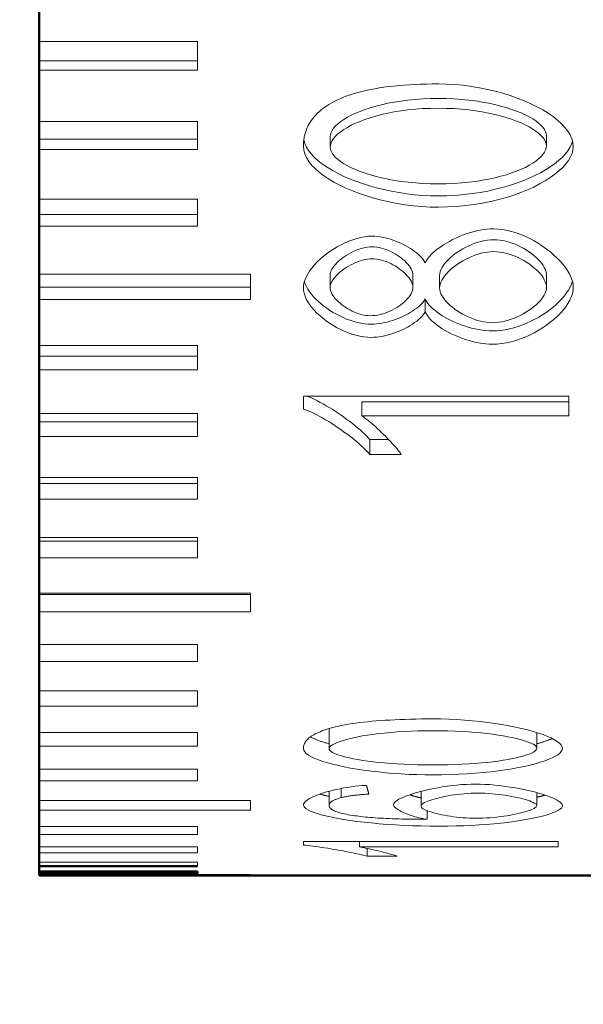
# Model space of a CAD drawing. Extents: x 2684 to 3039, y 582 to 1051.
# Tile 4 of 37: x 3000 to 3010, y 600 to 619. Entities that reach past the tile are written whole.
import ezdxf

# ---------------------------------------------------------------- set-up
doc = ezdxf.new("R2010")
doc.units = 0
doc.header["$LTSCALE"] = 2.5
doc.layers.add('Sketch Geometry(ISO)', color=7, linetype='Continuous', lineweight=50)
doc.layers.add('Visible Edges(ISO)', color=2, linetype='Continuous', lineweight=50)

msp = doc.modelspace()

# ---------------------------------------------------------------- linework, layer by layer
at = {"layer": 'Sketch Geometry(ISO)'}
msp.add_circle((2982.233, 639.023), 57.238, dxfattribs=at)
at = {"layer": 'Visible Edges(ISO)'}
for p, q in [((3000.157, 619.633), (3000.157, 618.628)), ((3000.157, 618.628), (3000.157, 618.259)), ((3000.157, 618.085), (3000.157, 618.259)), ((3000.157, 618.085), (3000.157, 617.109)), ((3000.157, 617.109), (3000.157, 616.779)), ((3000.157, 616.583), (3000.157, 616.779)), ((3000.157, 616.583), (3000.157, 615.64)), ((3000.157, 615.64), (3000.157, 615.351)), ((3000.157, 615.133), (3000.157, 615.351)), ((3000.157, 615.133), (3000.157, 614.227)), ((3000.157, 614.227), (3000.157, 613.98)), ((3000.157, 613.742), (3000.157, 613.98)), ((3000.157, 613.742), (3000.157, 612.874)), ((3000.157, 612.874), (3000.157, 612.67)), ((3000.157, 612.412), (3000.157, 612.67)), ((3000.157, 612.412), (3000.157, 611.59)), ((3000.157, 611.59), (3000.157, 611.43)), ((3000.157, 611.153), (3000.157, 611.43)), ((3000.157, 611.153), (3000.157, 610.378)), ((3000.157, 610.378), (3000.157, 610.262)), ((3000.157, 609.967), (3000.157, 610.262)), ((3000.157, 609.967), (3000.157, 609.242)), ((3000.157, 609.242), (3000.157, 609.171)), ((3000.157, 608.86), (3000.157, 609.171)), ((3000.157, 608.86), (3000.157, 608.188)), ((3000.157, 608.188), (3000.157, 608.162)), ((3000.157, 607.835), (3000.157, 608.162)), ((3000.157, 607.835), (3000.157, 607.218)), ((3000.157, 606.897), (3000.157, 607.218)), ((3000.157, 606.897), (3000.157, 606.339)), ((3000.157, 606.05), (3000.157, 606.339)), ((3000.157, 606.05), (3000.157, 605.552)), ((3000.157, 605.296), (3000.157, 605.552)), ((3000.157, 605.296), (3000.157, 604.861)), ((3000.157, 604.64), (3000.157, 604.861)), ((3000.157, 604.64), (3000.157, 604.269)), ((3000.157, 604.083), (3000.157, 604.269)), ((3000.157, 604.083), (3000.157, 603.776)), ((3000.157, 603.627), (3000.157, 603.776)), ((3000.157, 603.627), (3000.157, 603.388)), ((3000.157, 603.275), (3000.157, 603.388)), ((3000.157, 603.275), (3000.157, 603.103)), ((3000.157, 603.028), (3000.157, 603.103)), ((3003.157, 603.028), (3000.157, 603.028)), ((3000.157, 603.028), (3000.157, 602.924)), ((3000.157, 602.924), (3003.157, 602.924)), ((3000.157, 602.887), (3000.157, 602.924)), ((3003.157, 602.887), (3000.157, 602.887)), ((3000.157, 602.887), (3000.157, 602.852)), ((3000.157, 602.852), (3004.157, 602.852)), ((3000.157, 602.851), (3000.157, 602.852)), ((3004.157, 602.851), (3000.157, 602.851)), ((3003.157, 602.887), (3003.157, 602.924)), ((3004.157, 602.85), (3004.157, 602.852)), ((3004.157, 602.85), (3011.557, 602.85))]:
    msp.add_line(p, q, dxfattribs=at)
at = {"layer": 'Visible Edges(ISO)', "lineweight": 18}
for p, q in [((3000.157, 618.628), (3003.157, 618.628)), ((3003.157, 618.085), (3003.157, 618.628)), ((3000.157, 618.259), (3003.157, 618.259)), ((3003.157, 618.085), (3000.157, 618.085)), ((3000.157, 617.109), (3003.157, 617.109)), ((3003.157, 616.583), (3003.157, 617.109)), ((3000.157, 616.779), (3003.157, 616.779)), ((3005.662, 616.822), (3005.662, 616.626)), ((3009.755, 616.849), (3009.755, 616.653)), ((3003.157, 616.583), (3000.157, 616.583)), ((3000.157, 615.64), (3003.157, 615.64)), ((3003.157, 615.133), (3003.157, 615.64)), ((3000.157, 615.351), (3003.157, 615.351)), ((3003.157, 615.133), (3000.157, 615.133)), ((3000.157, 614.227), (3004.157, 614.227)), ((3004.157, 613.742), (3004.157, 614.227)), ((3005.662, 614.205), (3005.662, 613.969)), ((3007.226, 614.208), (3007.226, 613.972)), ((3007.732, 614.198), (3007.732, 613.963)), ((3009.755, 614.208), (3009.755, 613.972)), ((3000.157, 613.98), (3004.157, 613.98)), ((3004.157, 613.742), (3000.157, 613.742)), ((3007.462, 613.756), (3007.462, 613.514)), ((3000.157, 612.874), (3003.157, 612.874)), ((3003.157, 612.412), (3003.157, 612.874)), ((3000.157, 612.67), (3003.157, 612.67)), ((3003.157, 612.412), (3000.157, 612.412)), ((3005.157, 611.916), (3010.176, 611.916)), ((3005.157, 611.916), (3005.157, 611.672)), ((3010.176, 611.541), (3010.176, 611.916)), ((3010.176, 611.812), (3006.265, 611.812)), ((3006.265, 611.812), (3006.265, 611.541)), ((3000.157, 611.59), (3003.157, 611.59)), ((3003.157, 611.153), (3003.157, 611.59)), ((3010.176, 611.541), (3006.265, 611.541)), ((3000.157, 611.43), (3003.157, 611.43)), ((3003.157, 611.153), (3000.157, 611.153)), ((3006.769, 611.095), (3006.411, 611.095)), ((3006.411, 611.095), (3006.411, 610.813)), ((3007.006, 610.813), (3006.411, 610.813)), ((3000.157, 610.378), (3003.157, 610.378)), ((3000.157, 610.262), (3003.157, 610.262)), ((3003.157, 609.967), (3003.157, 610.378)), ((3003.157, 609.967), (3000.157, 609.967)), ((3000.157, 609.242), (3003.157, 609.242)), ((3000.157, 609.171), (3003.157, 609.171)), ((3003.157, 608.86), (3003.157, 609.242)), ((3003.157, 608.86), (3000.157, 608.86)), ((3000.157, 608.188), (3004.157, 608.188)), ((3000.157, 608.162), (3004.157, 608.162)), ((3004.157, 607.835), (3004.157, 608.188)), ((3004.157, 607.835), (3000.157, 607.835)), ((3000.157, 607.218), (3003.157, 607.218)), ((3003.157, 606.897), (3003.157, 607.218)), ((3003.157, 606.897), (3000.157, 606.897)), ((3000.157, 606.339), (3003.157, 606.339)), ((3003.157, 606.05), (3003.157, 606.339)), ((3003.157, 606.05), (3000.157, 606.05)), ((3000.157, 605.552), (3003.157, 605.552)), ((3003.157, 605.296), (3003.157, 605.552)), ((3005.642, 605.61), (3005.642, 605.246)), ((3009.571, 605.552), (3009.571, 605.258)), ((3003.157, 605.296), (3000.157, 605.296)), ((3000.157, 604.861), (3003.157, 604.861)), ((3003.157, 604.64), (3003.157, 604.861)), ((3003.157, 604.64), (3000.157, 604.64)), ((3005.642, 604.442), (3005.642, 604.174)), ((3005.872, 604.496), (3005.872, 604.321)), ((3007.381, 604.439), (3007.381, 604.162)), ((3000.157, 604.269), (3004.157, 604.269)), ((3004.157, 604.083), (3004.157, 604.269)), ((3009.571, 604.416), (3009.571, 604.172)), ((3004.157, 604.083), (3000.157, 604.083)), ((3007.499, 604.074), (3007.499, 603.911)), ((3000.157, 603.776), (3003.157, 603.776)), ((3003.157, 603.627), (3003.157, 603.776)), ((3003.157, 603.627), (3000.157, 603.627)), ((3000.157, 603.388), (3003.157, 603.388)), ((3003.157, 603.275), (3003.157, 603.388)), ((3005.157, 603.491), (3009.975, 603.491)), ((3005.157, 603.491), (3005.157, 603.425)), ((3006.22, 603.491), (3006.22, 603.39)), ((3009.975, 603.39), (3006.22, 603.39)), ((3006.361, 603.362), (3006.361, 603.215)), ((3009.975, 603.39), (3009.975, 603.491)), ((3003.157, 603.275), (3000.157, 603.275)), ((3006.932, 603.215), (3006.361, 603.215)), ((3000.157, 603.103), (3003.157, 603.103)), ((3003.157, 603.028), (3003.157, 603.103))]:
    msp.add_line(p, q, dxfattribs=at)
at = {"layer": 'Visible Edges(ISO)', "lineweight": 18, "flags": 128}
for points in [[(3005.682, 617.459), (3005.736, 617.489), (3005.792, 617.517), (3005.852, 617.544), (3005.914, 617.57), (3005.979, 617.595), (3006.046, 617.618), (3006.116, 617.64), (3006.188, 617.661), (3006.264, 617.681), (3006.341, 617.699), (3006.422, 617.717), (3006.505, 617.732), (3006.591, 617.747), (3006.679, 617.76), (3006.77, 617.772), (3006.864, 617.783), (3006.96, 617.793), (3007.059, 617.801), (3007.161, 617.808), (3007.265, 617.814), (3007.372, 617.818), (3007.482, 617.821), (3007.594, 617.823), (3007.709, 617.824)], [(3007.709, 617.824), (3007.866, 617.821), (3008.023, 617.812), (3008.179, 617.797), (3008.333, 617.776), (3008.486, 617.751), (3008.637, 617.72), (3008.784, 617.685), (3008.928, 617.645), (3009.068, 617.602), (3009.202, 617.554), (3009.332, 617.503), (3009.455, 617.449), (3009.572, 617.391), (3009.682, 617.331), (3009.784, 617.269), (3009.878, 617.204), (3009.963, 617.137), (3010.039, 617.069), (3010.104, 616.999), (3010.159, 616.928), (3010.203, 616.857), (3010.235, 616.785), (3010.254, 616.712), (3010.261, 616.64)], [(3007.709, 617.548), (3007.558, 617.546), (3007.412, 617.54), (3007.27, 617.53), (3007.133, 617.516), (3007.001, 617.499), (3006.874, 617.479), (3006.752, 617.456), (3006.636, 617.43), (3006.525, 617.402), (3006.42, 617.371), (3006.321, 617.339), (3006.228, 617.304), (3006.141, 617.268), (3006.061, 617.23), (3005.988, 617.191), (3005.922, 617.152), (3005.862, 617.111), (3005.811, 617.07), (3005.766, 617.028), (3005.729, 616.986), (3005.7, 616.945), (3005.679, 616.903), (3005.667, 616.862), (3005.662, 616.822)], [(3009.755, 616.849), (3009.751, 616.886), (3009.738, 616.924), (3009.717, 616.963), (3009.687, 617.003), (3009.65, 617.043), (3009.605, 617.082), (3009.553, 617.122), (3009.493, 617.161), (3009.426, 617.199), (3009.352, 617.237), (3009.272, 617.274), (3009.185, 617.309), (3009.092, 617.342), (3008.992, 617.374), (3008.887, 617.404), (3008.776, 617.432), (3008.66, 617.457), (3008.538, 617.48), (3008.412, 617.5), (3008.28, 617.517), (3008.144, 617.53), (3008.003, 617.54), (3007.858, 617.546), (3007.709, 617.548)], [(3005.157, 616.643), (3005.157, 616.685), (3005.16, 616.727), (3005.165, 616.768), (3005.171, 616.808), (3005.179, 616.848), (3005.189, 616.886), (3005.201, 616.924), (3005.215, 616.962), (3005.23, 616.998), (3005.248, 617.034), (3005.267, 617.069), (3005.288, 617.104), (3005.311, 617.137), (3005.335, 617.17), (3005.362, 617.202), (3005.39, 617.234), (3005.42, 617.265), (3005.452, 617.295), (3005.486, 617.324), (3005.521, 617.352), (3005.559, 617.38), (3005.598, 617.407), (3005.639, 617.433), (3005.682, 617.459)], [(3007.709, 617.363), (3007.558, 617.361), (3007.412, 617.355), (3007.27, 617.345), (3007.133, 617.331), (3007.001, 617.314), (3006.874, 617.293), (3006.752, 617.27), (3006.636, 617.244), (3006.525, 617.215), (3006.42, 617.184), (3006.321, 617.151), (3006.228, 617.115), (3006.141, 617.079), (3006.061, 617.04), (3005.988, 617.001), (3005.922, 616.961), (3005.862, 616.919), (3005.811, 616.877), (3005.766, 616.835), (3005.729, 616.793), (3005.7, 616.751), (3005.679, 616.709), (3005.667, 616.667), (3005.662, 616.626)], [(3009.755, 616.653), (3009.751, 616.691), (3009.738, 616.73), (3009.717, 616.77), (3009.687, 616.81), (3009.65, 616.85), (3009.605, 616.89), (3009.553, 616.93), (3009.493, 616.97), (3009.426, 617.009), (3009.352, 617.047), (3009.272, 617.084), (3009.185, 617.12), (3009.092, 617.154), (3008.992, 617.187), (3008.887, 617.217), (3008.776, 617.245), (3008.66, 617.271), (3008.538, 617.294), (3008.412, 617.314), (3008.28, 617.331), (3008.144, 617.345), (3008.003, 617.355), (3007.858, 617.361), (3007.709, 617.363)], [(3007.709, 615.704), (3007.559, 615.707), (3007.409, 615.714), (3007.26, 615.727), (3007.111, 615.745), (3006.965, 615.767), (3006.82, 615.793), (3006.679, 615.824), (3006.54, 615.858), (3006.405, 615.896), (3006.274, 615.938), (3006.148, 615.982), (3006.027, 616.03), (3005.912, 616.081), (3005.803, 616.134), (3005.7, 616.19), (3005.605, 616.247), (3005.518, 616.307), (3005.439, 616.369), (3005.368, 616.432), (3005.307, 616.496), (3005.255, 616.562), (3005.214, 616.628), (3005.183, 616.696), (3005.164, 616.763)], [(3010.248, 616.741), (3010.227, 616.68), (3010.196, 616.618), (3010.156, 616.557), (3010.106, 616.495), (3010.048, 616.434), (3009.982, 616.374), (3009.907, 616.314), (3009.825, 616.256), (3009.735, 616.199), (3009.638, 616.144), (3009.535, 616.091), (3009.424, 616.04), (3009.308, 615.991), (3009.185, 615.946), (3009.057, 615.904), (3008.924, 615.864), (3008.786, 615.829), (3008.644, 615.797), (3008.497, 615.77), (3008.346, 615.747), (3008.191, 615.729), (3008.033, 615.715), (3007.872, 615.707), (3007.709, 615.704)], [(3007.709, 615.491), (3007.552, 615.494), (3007.395, 615.503), (3007.239, 615.517), (3007.084, 615.537), (3006.931, 615.561), (3006.781, 615.59), (3006.633, 615.624), (3006.489, 615.662), (3006.35, 615.703), (3006.215, 615.749), (3006.086, 615.798), (3005.962, 615.851), (3005.845, 615.906), (3005.735, 615.964), (3005.633, 616.025), (3005.539, 616.088), (3005.454, 616.153), (3005.379, 616.22), (3005.313, 616.288), (3005.258, 616.358), (3005.215, 616.428), (3005.183, 616.499), (3005.163, 616.571), (3005.157, 616.643)], [(3005.662, 616.626), (3005.667, 616.588), (3005.68, 616.55), (3005.701, 616.51), (3005.73, 616.471), (3005.767, 616.431), (3005.812, 616.391), (3005.865, 616.352), (3005.924, 616.313), (3005.991, 616.275), (3006.065, 616.237), (3006.145, 616.201), (3006.232, 616.166), (3006.326, 616.133), (3006.425, 616.102), (3006.53, 616.072), (3006.641, 616.045), (3006.757, 616.02), (3006.879, 615.998), (3007.006, 615.979), (3007.137, 615.963), (3007.274, 615.95), (3007.415, 615.94), (3007.56, 615.934), (3007.709, 615.932)], [(3007.709, 615.932), (3007.859, 615.934), (3008.004, 615.94), (3008.146, 615.95), (3008.283, 615.963), (3008.415, 615.98), (3008.542, 616), (3008.663, 616.022), (3008.78, 616.048), (3008.891, 616.076), (3008.996, 616.106), (3009.095, 616.138), (3009.188, 616.172), (3009.275, 616.208), (3009.355, 616.245), (3009.428, 616.284), (3009.495, 616.324), (3009.554, 616.364), (3009.606, 616.405), (3009.651, 616.447), (3009.688, 616.489), (3009.717, 616.53), (3009.738, 616.572), (3009.751, 616.613), (3009.755, 616.653)], [(3010.261, 616.64), (3010.255, 616.575), (3010.237, 616.509), (3010.209, 616.443), (3010.169, 616.377), (3010.12, 616.31), (3010.06, 616.244), (3009.99, 616.178), (3009.911, 616.114), (3009.824, 616.05), (3009.728, 615.989), (3009.624, 615.93), (3009.512, 615.873), (3009.393, 615.818), (3009.266, 615.767), (3009.134, 615.719), (3008.995, 615.675), (3008.85, 615.634), (3008.7, 615.598), (3008.545, 615.567), (3008.386, 615.541), (3008.222, 615.52), (3008.054, 615.504), (3007.883, 615.495), (3007.709, 615.491)], [(3007.462, 614.441), (3007.483, 614.48), (3007.508, 614.518), (3007.539, 614.557), (3007.574, 614.595), (3007.614, 614.633), (3007.657, 614.671), (3007.703, 614.708), (3007.753, 614.744), (3007.806, 614.779), (3007.861, 614.813), (3007.919, 614.845), (3007.979, 614.877), (3008.041, 614.906), (3008.104, 614.934), (3008.168, 614.96), (3008.233, 614.984), (3008.299, 615.005), (3008.365, 615.025), (3008.431, 615.041), (3008.497, 615.056), (3008.562, 615.067), (3008.626, 615.075), (3008.69, 615.08), (3008.751, 615.082)], [(3008.751, 615.082), (3008.835, 615.078), (3008.921, 615.069), (3009.008, 615.053), (3009.095, 615.032), (3009.182, 615.005), (3009.269, 614.973), (3009.355, 614.937), (3009.439, 614.897), (3009.522, 614.852), (3009.603, 614.805), (3009.681, 614.754), (3009.756, 614.7), (3009.828, 614.644), (3009.896, 614.586), (3009.959, 614.527), (3010.018, 614.466), (3010.071, 614.404), (3010.119, 614.341), (3010.16, 614.278), (3010.195, 614.216), (3010.223, 614.153), (3010.244, 614.092), (3010.257, 614.031), (3010.261, 613.972)], [(3005.157, 613.966), (3005.16, 614.018), (3005.171, 614.072), (3005.189, 614.126), (3005.213, 614.181), (3005.244, 614.237), (3005.28, 614.292), (3005.321, 614.347), (3005.367, 614.402), (3005.418, 614.455), (3005.473, 614.508), (3005.531, 614.559), (3005.593, 614.608), (3005.658, 614.655), (3005.726, 614.7), (3005.796, 614.742), (3005.868, 614.781), (3005.941, 614.816), (3006.015, 614.848), (3006.09, 614.876), (3006.165, 614.899), (3006.24, 614.918), (3006.315, 614.932), (3006.389, 614.94), (3006.462, 614.943)], [(3006.462, 614.943), (3006.508, 614.942), (3006.555, 614.938), (3006.603, 614.932), (3006.652, 614.923), (3006.702, 614.912), (3006.751, 614.9), (3006.801, 614.885), (3006.851, 614.868), (3006.901, 614.85), (3006.95, 614.83), (3006.998, 614.809), (3007.046, 614.786), (3007.092, 614.762), (3007.137, 614.736), (3007.18, 614.71), (3007.221, 614.683), (3007.261, 614.654), (3007.298, 614.625), (3007.332, 614.596), (3007.364, 614.565), (3007.394, 614.535), (3007.42, 614.504), (3007.442, 614.473), (3007.462, 614.441)], [(3008.755, 614.876), (3008.697, 614.874), (3008.638, 614.868), (3008.579, 614.859), (3008.52, 614.845), (3008.46, 614.829), (3008.401, 614.809), (3008.343, 614.787), (3008.286, 614.762), (3008.229, 614.734), (3008.175, 614.705), (3008.122, 614.674), (3008.071, 614.641), (3008.023, 614.606), (3007.977, 614.571), (3007.934, 614.534), (3007.895, 614.497), (3007.859, 614.459), (3007.827, 614.421), (3007.799, 614.383), (3007.776, 614.345), (3007.757, 614.307), (3007.743, 614.27), (3007.735, 614.234), (3007.732, 614.198)], [(3009.755, 614.208), (3009.752, 614.243), (3009.744, 614.279), (3009.731, 614.316), (3009.713, 614.353), (3009.69, 614.391), (3009.663, 614.429), (3009.632, 614.466), (3009.597, 614.504), (3009.559, 614.54), (3009.517, 614.576), (3009.473, 614.612), (3009.426, 614.645), (3009.376, 614.678), (3009.325, 614.709), (3009.272, 614.737), (3009.217, 614.764), (3009.161, 614.789), (3009.103, 614.811), (3009.046, 614.83), (3008.987, 614.846), (3008.929, 614.859), (3008.87, 614.869), (3008.812, 614.874), (3008.755, 614.876)], [(3006.458, 614.742), (3006.413, 614.74), (3006.368, 614.735), (3006.323, 614.727), (3006.277, 614.717), (3006.231, 614.703), (3006.185, 614.688), (3006.14, 614.67), (3006.095, 614.65), (3006.052, 614.628), (3006.009, 614.605), (3005.968, 614.58), (3005.928, 614.553), (3005.891, 614.526), (3005.855, 614.498), (3005.821, 614.469), (3005.79, 614.439), (3005.762, 614.409), (3005.737, 614.379), (3005.715, 614.349), (3005.697, 614.319), (3005.682, 614.289), (3005.671, 614.26), (3005.665, 614.232), (3005.662, 614.205)], [(3007.226, 614.208), (3007.224, 614.236), (3007.217, 614.265), (3007.207, 614.294), (3007.193, 614.324), (3007.175, 614.354), (3007.154, 614.384), (3007.13, 614.414), (3007.102, 614.444), (3007.073, 614.474), (3007.04, 614.502), (3007.006, 614.53), (3006.969, 614.557), (3006.931, 614.583), (3006.891, 614.608), (3006.85, 614.631), (3006.808, 614.652), (3006.765, 614.672), (3006.721, 614.689), (3006.677, 614.704), (3006.633, 614.717), (3006.588, 614.728), (3006.544, 614.735), (3006.501, 614.74), (3006.458, 614.742)], [(3006.458, 614.514), (3006.413, 614.513), (3006.368, 614.508), (3006.323, 614.5), (3006.277, 614.489), (3006.231, 614.476), (3006.185, 614.46), (3006.14, 614.442), (3006.095, 614.421), (3006.052, 614.399), (3006.009, 614.375), (3005.968, 614.35), (3005.928, 614.323), (3005.891, 614.296), (3005.855, 614.267), (3005.821, 614.237), (3005.79, 614.207), (3005.762, 614.177), (3005.737, 614.146), (3005.715, 614.116), (3005.697, 614.085), (3005.682, 614.055), (3005.671, 614.026), (3005.665, 613.997), (3005.662, 613.969)], [(3007.226, 613.972), (3007.224, 614.001), (3007.217, 614.03), (3007.207, 614.06), (3007.193, 614.091), (3007.175, 614.121), (3007.154, 614.152), (3007.13, 614.182), (3007.102, 614.213), (3007.073, 614.242), (3007.04, 614.272), (3007.006, 614.3), (3006.969, 614.327), (3006.931, 614.354), (3006.891, 614.379), (3006.85, 614.402), (3006.808, 614.424), (3006.765, 614.443), (3006.721, 614.461), (3006.677, 614.477), (3006.633, 614.49), (3006.588, 614.5), (3006.544, 614.508), (3006.501, 614.513), (3006.458, 614.514)], [(3008.755, 614.651), (3008.697, 614.649), (3008.638, 614.643), (3008.579, 614.633), (3008.52, 614.62), (3008.46, 614.603), (3008.401, 614.583), (3008.343, 614.56), (3008.286, 614.535), (3008.229, 614.507), (3008.175, 614.477), (3008.122, 614.445), (3008.071, 614.412), (3008.023, 614.377), (3007.977, 614.341), (3007.934, 614.304), (3007.895, 614.266), (3007.859, 614.227), (3007.827, 614.189), (3007.799, 614.15), (3007.776, 614.111), (3007.757, 614.073), (3007.743, 614.036), (3007.735, 613.999), (3007.732, 613.963)], [(3009.755, 613.972), (3009.752, 614.008), (3009.744, 614.045), (3009.731, 614.082), (3009.713, 614.12), (3009.69, 614.158), (3009.663, 614.197), (3009.632, 614.235), (3009.597, 614.273), (3009.559, 614.31), (3009.517, 614.347), (3009.473, 614.382), (3009.426, 614.417), (3009.376, 614.45), (3009.325, 614.481), (3009.272, 614.51), (3009.217, 614.537), (3009.161, 614.562), (3009.103, 614.584), (3009.046, 614.604), (3008.987, 614.62), (3008.929, 614.634), (3008.87, 614.643), (3008.812, 614.649), (3008.755, 614.651)], [(3006.442, 613.029), (3006.37, 613.032), (3006.297, 613.04), (3006.223, 613.053), (3006.149, 613.07), (3006.074, 613.092), (3006, 613.118), (3005.927, 613.147), (3005.855, 613.181), (3005.784, 613.217), (3005.716, 613.257), (3005.649, 613.299), (3005.585, 613.343), (3005.524, 613.39), (3005.467, 613.439), (3005.413, 613.489), (3005.363, 613.541), (3005.318, 613.593), (3005.277, 613.647), (3005.242, 613.7), (3005.212, 613.754), (3005.188, 613.808), (3005.171, 613.862), (3005.16, 613.914), (3005.157, 613.966)], [(3006.442, 613.279), (3006.377, 613.281), (3006.311, 613.287), (3006.244, 613.297), (3006.177, 613.312), (3006.109, 613.33), (3006.042, 613.351), (3005.975, 613.375), (3005.909, 613.403), (3005.844, 613.433), (3005.78, 613.466), (3005.718, 613.501), (3005.658, 613.538), (3005.599, 613.578), (3005.543, 613.619), (3005.49, 613.662), (3005.44, 613.706), (3005.392, 613.751), (3005.349, 613.798), (3005.309, 613.845), (3005.273, 613.893), (3005.241, 613.941), (3005.214, 613.989), (3005.192, 614.037), (3005.175, 614.085)], [(3005.662, 613.969), (3005.665, 613.941), (3005.671, 613.912), (3005.682, 613.883), (3005.696, 613.853), (3005.714, 613.823), (3005.736, 613.792), (3005.76, 613.762), (3005.787, 613.732), (3005.818, 613.703), (3005.85, 613.674), (3005.885, 613.647), (3005.921, 613.62), (3005.959, 613.594), (3005.999, 613.57), (3006.04, 613.547), (3006.082, 613.526), (3006.124, 613.506), (3006.167, 613.489), (3006.211, 613.474), (3006.254, 613.461), (3006.297, 613.451), (3006.34, 613.443), (3006.382, 613.439), (3006.423, 613.437)], [(3006.423, 613.437), (3006.469, 613.439), (3006.516, 613.443), (3006.563, 613.451), (3006.61, 613.461), (3006.657, 613.474), (3006.703, 613.489), (3006.749, 613.506), (3006.794, 613.525), (3006.838, 613.546), (3006.881, 613.569), (3006.922, 613.593), (3006.962, 613.619), (3007, 613.646), (3007.035, 613.674), (3007.069, 613.703), (3007.099, 613.732), (3007.127, 613.762), (3007.152, 613.792), (3007.174, 613.823), (3007.192, 613.853), (3007.207, 613.884), (3007.217, 613.914), (3007.224, 613.944), (3007.226, 613.972)], [(3007.732, 613.963), (3007.735, 613.928), (3007.743, 613.892), (3007.757, 613.855), (3007.775, 613.818), (3007.799, 613.78), (3007.826, 613.743), (3007.858, 613.705), (3007.893, 613.669), (3007.932, 613.632), (3007.974, 613.597), (3008.019, 613.563), (3008.067, 613.53), (3008.117, 613.498), (3008.168, 613.468), (3008.222, 613.44), (3008.277, 613.414), (3008.333, 613.39), (3008.39, 613.369), (3008.447, 613.35), (3008.505, 613.335), (3008.563, 613.322), (3008.62, 613.313), (3008.676, 613.308), (3008.732, 613.306)], [(3010.244, 614.091), (3010.226, 614.036), (3010.201, 613.98), (3010.17, 613.924), (3010.134, 613.868), (3010.092, 613.813), (3010.045, 613.758), (3009.994, 613.704), (3009.938, 613.651), (3009.879, 613.599), (3009.815, 613.549), (3009.749, 613.501), (3009.679, 613.455), (3009.607, 613.411), (3009.532, 613.37), (3009.455, 613.332), (3009.377, 613.296), (3009.298, 613.264), (3009.217, 613.236), (3009.136, 613.211), (3009.054, 613.19), (3008.973, 613.173), (3008.892, 613.161), (3008.811, 613.153), (3008.732, 613.151)], [(3008.732, 613.306), (3008.79, 613.308), (3008.849, 613.313), (3008.908, 613.323), (3008.967, 613.336), (3009.027, 613.352), (3009.086, 613.371), (3009.144, 613.393), (3009.201, 613.417), (3009.258, 613.444), (3009.312, 613.472), (3009.365, 613.503), (3009.416, 613.535), (3009.464, 613.569), (3009.51, 613.604), (3009.552, 613.64), (3009.592, 613.677), (3009.628, 613.714), (3009.66, 613.752), (3009.688, 613.79), (3009.711, 613.827), (3009.73, 613.865), (3009.744, 613.902), (3009.752, 613.937), (3009.755, 613.972)], [(3010.261, 613.972), (3010.257, 613.913), (3010.244, 613.853), (3010.223, 613.792), (3010.195, 613.73), (3010.16, 613.668), (3010.119, 613.606), (3010.071, 613.545), (3010.017, 613.485), (3009.958, 613.426), (3009.894, 613.368), (3009.826, 613.313), (3009.754, 613.259), (3009.678, 613.208), (3009.599, 613.16), (3009.518, 613.115), (3009.434, 613.073), (3009.348, 613.035), (3009.261, 613.001), (3009.172, 612.971), (3009.084, 612.946), (3008.995, 612.926), (3008.906, 612.912), (3008.818, 612.903), (3008.732, 612.9)], [(3007.462, 613.756), (3007.443, 613.726), (3007.42, 613.696), (3007.395, 613.667), (3007.365, 613.637), (3007.333, 613.609), (3007.299, 613.58), (3007.261, 613.553), (3007.221, 613.526), (3007.179, 613.5), (3007.136, 613.474), (3007.09, 613.45), (3007.043, 613.427), (3006.995, 613.406), (3006.946, 613.385), (3006.895, 613.366), (3006.845, 613.349), (3006.794, 613.333), (3006.742, 613.319), (3006.691, 613.307), (3006.64, 613.297), (3006.589, 613.289), (3006.539, 613.283), (3006.49, 613.28), (3006.442, 613.279)], [(3008.732, 613.151), (3008.668, 613.153), (3008.604, 613.157), (3008.538, 613.165), (3008.472, 613.176), (3008.405, 613.189), (3008.338, 613.205), (3008.272, 613.223), (3008.206, 613.244), (3008.141, 613.266), (3008.077, 613.291), (3008.014, 613.317), (3007.953, 613.345), (3007.894, 613.375), (3007.838, 613.406), (3007.784, 613.438), (3007.733, 613.471), (3007.685, 613.505), (3007.64, 613.54), (3007.599, 613.575), (3007.562, 613.611), (3007.53, 613.647), (3007.502, 613.683), (3007.479, 613.72), (3007.462, 613.756)], [(3007.462, 613.514), (3007.443, 613.483), (3007.42, 613.453), (3007.395, 613.423), (3007.365, 613.394), (3007.333, 613.364), (3007.299, 613.336), (3007.261, 613.307), (3007.221, 613.28), (3007.179, 613.254), (3007.136, 613.228), (3007.09, 613.204), (3007.043, 613.18), (3006.995, 613.158), (3006.946, 613.138), (3006.895, 613.118), (3006.845, 613.101), (3006.794, 613.085), (3006.742, 613.071), (3006.691, 613.059), (3006.64, 613.048), (3006.589, 613.04), (3006.539, 613.034), (3006.49, 613.031), (3006.442, 613.029)], [(3008.732, 612.9), (3008.668, 612.901), (3008.604, 612.906), (3008.538, 612.914), (3008.472, 612.925), (3008.405, 612.938), (3008.338, 612.955), (3008.272, 612.973), (3008.206, 612.994), (3008.141, 613.017), (3008.077, 613.042), (3008.014, 613.069), (3007.953, 613.097), (3007.894, 613.127), (3007.838, 613.158), (3007.784, 613.191), (3007.733, 613.225), (3007.685, 613.259), (3007.64, 613.294), (3007.599, 613.33), (3007.562, 613.367), (3007.53, 613.404), (3007.502, 613.44), (3007.479, 613.477), (3007.462, 613.514)], [(3006.411, 611.095), (3006.382, 611.13), (3006.348, 611.165), (3006.311, 611.202), (3006.271, 611.24), (3006.228, 611.279), (3006.182, 611.318), (3006.134, 611.358), (3006.084, 611.398), (3006.032, 611.437), (3005.978, 611.477), (3005.924, 611.517), (3005.868, 611.556), (3005.812, 611.594), (3005.755, 611.631), (3005.699, 611.668), (3005.642, 611.703), (3005.586, 611.736), (3005.531, 611.768), (3005.476, 611.799), (3005.423, 611.827), (3005.372, 611.853), (3005.323, 611.876), (3005.275, 611.897), (3005.231, 611.916)], [(3006.411, 610.813), (3006.379, 610.851), (3006.343, 610.89), (3006.302, 610.931), (3006.258, 610.972), (3006.211, 611.015), (3006.16, 611.058), (3006.108, 611.101), (3006.053, 611.145), (3005.996, 611.188), (3005.937, 611.231), (3005.878, 611.274), (3005.817, 611.316), (3005.756, 611.357), (3005.695, 611.396), (3005.635, 611.434), (3005.575, 611.471), (3005.515, 611.505), (3005.457, 611.538), (3005.401, 611.567), (3005.347, 611.595), (3005.295, 611.619), (3005.246, 611.64), (3005.199, 611.658), (3005.157, 611.672)], [(3006.265, 611.541), (3006.291, 611.523), (3006.32, 611.503), (3006.351, 611.48), (3006.383, 611.454), (3006.417, 611.427), (3006.452, 611.397), (3006.487, 611.366), (3006.524, 611.333), (3006.561, 611.3), (3006.598, 611.265), (3006.635, 611.229), (3006.672, 611.194), (3006.708, 611.157), (3006.743, 611.121), (3006.778, 611.086), (3006.811, 611.05), (3006.843, 611.016), (3006.873, 610.982), (3006.902, 610.95), (3006.928, 610.919), (3006.951, 610.889), (3006.973, 610.862), (3006.991, 610.836), (3007.006, 610.813)], [(3005.661, 605.634), (3005.713, 605.648), (3005.767, 605.662), (3005.824, 605.675), (3005.884, 605.687), (3005.946, 605.699), (3006.01, 605.71), (3006.077, 605.721), (3006.147, 605.731), (3006.219, 605.741), (3006.294, 605.75), (3006.371, 605.758), (3006.451, 605.766), (3006.533, 605.773), (3006.618, 605.779), (3006.706, 605.785), (3006.796, 605.79), (3006.888, 605.795), (3006.983, 605.799), (3007.081, 605.802), (3007.181, 605.805), (3007.283, 605.807), (3007.389, 605.809), (3007.496, 605.81), (3007.607, 605.81)], [(3007.607, 605.81), (3007.757, 605.809), (3007.908, 605.804), (3008.058, 605.797), (3008.206, 605.787), (3008.353, 605.774), (3008.498, 605.76), (3008.639, 605.743), (3008.777, 605.723), (3008.911, 605.702), (3009.041, 605.679), (3009.165, 605.655), (3009.283, 605.629), (3009.396, 605.601), (3009.501, 605.573), (3009.599, 605.543), (3009.689, 605.513), (3009.771, 605.481), (3009.843, 605.45), (3009.906, 605.417), (3009.959, 605.384), (3010.001, 605.351), (3010.031, 605.318), (3010.05, 605.285), (3010.057, 605.252)], [(3005.157, 605.254), (3005.157, 605.273), (3005.16, 605.292), (3005.164, 605.31), (3005.171, 605.329), (3005.178, 605.347), (3005.188, 605.365), (3005.199, 605.382), (3005.213, 605.4), (3005.227, 605.417), (3005.244, 605.433), (3005.262, 605.45), (3005.283, 605.466), (3005.304, 605.482), (3005.328, 605.497), (3005.353, 605.512), (3005.381, 605.527), (3005.409, 605.541), (3005.44, 605.556), (3005.473, 605.569), (3005.507, 605.583), (3005.543, 605.596), (3005.58, 605.609), (3005.62, 605.622), (3005.661, 605.634)], [(3005.647, 605.63), (3005.646, 605.629), (3005.646, 605.628), (3005.646, 605.627), (3005.645, 605.626), (3005.645, 605.626), (3005.645, 605.625), (3005.644, 605.624), (3005.644, 605.623), (3005.644, 605.622), (3005.644, 605.622), (3005.643, 605.621), (3005.643, 605.62), (3005.643, 605.619), (3005.643, 605.618), (3005.643, 605.618), (3005.643, 605.617), (3005.643, 605.616), (3005.642, 605.615), (3005.642, 605.614), (3005.642, 605.614), (3005.642, 605.613), (3005.642, 605.612), (3005.642, 605.611), (3005.642, 605.61)], [(3007.607, 605.588), (3007.462, 605.587), (3007.322, 605.584), (3007.186, 605.579), (3007.054, 605.573), (3006.928, 605.565), (3006.806, 605.555), (3006.689, 605.544), (3006.577, 605.532), (3006.47, 605.518), (3006.369, 605.503), (3006.274, 605.488), (3006.185, 605.471), (3006.102, 605.454), (3006.025, 605.436), (3005.955, 605.418), (3005.891, 605.399), (3005.834, 605.38), (3005.784, 605.361), (3005.742, 605.341), (3005.706, 605.322), (3005.678, 605.303), (3005.658, 605.283), (3005.646, 605.264), (3005.642, 605.246)], [(3009.571, 605.258), (3009.567, 605.275), (3009.555, 605.293), (3009.534, 605.311), (3009.506, 605.33), (3009.47, 605.348), (3009.427, 605.367), (3009.377, 605.385), (3009.32, 605.404), (3009.255, 605.422), (3009.185, 605.44), (3009.107, 605.457), (3009.024, 605.474), (3008.934, 605.49), (3008.839, 605.505), (3008.738, 605.519), (3008.632, 605.532), (3008.52, 605.545), (3008.403, 605.555), (3008.281, 605.565), (3008.155, 605.573), (3008.024, 605.579), (3007.889, 605.584), (3007.75, 605.587), (3007.607, 605.588)], [(3005.642, 605.34), (3005.624, 605.345), (3005.606, 605.35), (3005.588, 605.355), (3005.57, 605.36), (3005.553, 605.365), (3005.536, 605.37), (3005.52, 605.376), (3005.503, 605.381), (3005.487, 605.386), (3005.472, 605.392), (3005.456, 605.397), (3005.442, 605.403), (3005.427, 605.408), (3005.413, 605.414), (3005.399, 605.419), (3005.385, 605.425), (3005.372, 605.431), (3005.359, 605.436), (3005.346, 605.442), (3005.334, 605.448), (3005.322, 605.453), (3005.311, 605.459), (3005.3, 605.465), (3005.289, 605.471)], [(3009.861, 605.441), (3009.852, 605.436), (3009.842, 605.432), (3009.832, 605.428), (3009.821, 605.423), (3009.811, 605.419), (3009.8, 605.414), (3009.789, 605.41), (3009.778, 605.406), (3009.766, 605.401), (3009.755, 605.397), (3009.743, 605.393), (3009.731, 605.389), (3009.719, 605.384), (3009.706, 605.38), (3009.694, 605.376), (3009.681, 605.372), (3009.668, 605.368), (3009.654, 605.363), (3009.641, 605.359), (3009.627, 605.355), (3009.614, 605.351), (3009.6, 605.347), (3009.585, 605.343), (3009.571, 605.339)], [(3007.607, 604.751), (3007.456, 604.752), (3007.305, 604.756), (3007.155, 604.762), (3007.007, 604.77), (3006.86, 604.78), (3006.716, 604.793), (3006.574, 604.807), (3006.436, 604.823), (3006.302, 604.841), (3006.173, 604.86), (3006.048, 604.881), (3005.93, 604.903), (3005.818, 604.927), (3005.712, 604.952), (3005.614, 604.979), (3005.524, 605.006), (3005.442, 605.035), (3005.37, 605.064), (3005.307, 605.094), (3005.254, 605.125), (3005.212, 605.157), (3005.182, 605.189), (3005.163, 605.221), (3005.157, 605.254)], [(3005.642, 605.246), (3005.646, 605.229), (3005.659, 605.211), (3005.679, 605.194), (3005.707, 605.176), (3005.743, 605.158), (3005.786, 605.14), (3005.836, 605.123), (3005.894, 605.105), (3005.958, 605.088), (3006.029, 605.072), (3006.106, 605.056), (3006.189, 605.041), (3006.279, 605.026), (3006.374, 605.012), (3006.475, 604.999), (3006.582, 604.988), (3006.693, 604.977), (3006.81, 604.967), (3006.932, 604.959), (3007.058, 604.952), (3007.189, 604.946), (3007.324, 604.942), (3007.463, 604.939), (3007.607, 604.939)], [(3007.607, 604.939), (3007.751, 604.939), (3007.891, 604.942), (3008.026, 604.946), (3008.158, 604.952), (3008.284, 604.959), (3008.406, 604.968), (3008.523, 604.978), (3008.635, 604.989), (3008.741, 605.001), (3008.842, 605.014), (3008.937, 605.028), (3009.027, 605.043), (3009.11, 605.059), (3009.187, 605.075), (3009.257, 605.093), (3009.321, 605.11), (3009.378, 605.128), (3009.428, 605.146), (3009.471, 605.165), (3009.507, 605.184), (3009.535, 605.203), (3009.555, 605.221), (3009.567, 605.24), (3009.571, 605.258)], [(3010.057, 605.252), (3010.051, 605.223), (3010.034, 605.193), (3010.007, 605.163), (3009.969, 605.134), (3009.921, 605.104), (3009.864, 605.075), (3009.797, 605.046), (3009.721, 605.017), (3009.637, 604.99), (3009.545, 604.963), (3009.445, 604.937), (3009.338, 604.913), (3009.223, 604.89), (3009.102, 604.868), (3008.975, 604.847), (3008.841, 604.828), (3008.703, 604.811), (3008.559, 604.796), (3008.41, 604.783), (3008.257, 604.772), (3008.099, 604.763), (3007.938, 604.757), (3007.774, 604.753), (3007.607, 604.751)], [(3005.157, 604.183), (3005.16, 604.201), (3005.169, 604.219), (3005.184, 604.238), (3005.205, 604.257), (3005.23, 604.276), (3005.261, 604.296), (3005.297, 604.315), (3005.337, 604.335), (3005.381, 604.354), (3005.429, 604.373), (3005.48, 604.392), (3005.535, 604.41), (3005.593, 604.428), (3005.654, 604.445), (3005.717, 604.461), (3005.782, 604.477), (3005.849, 604.491), (3005.918, 604.504), (3005.988, 604.516), (3006.06, 604.527), (3006.132, 604.536), (3006.204, 604.543), (3006.277, 604.549), (3006.35, 604.553)], [(3006.35, 604.553), (3006.352, 604.546), (3006.354, 604.539), (3006.356, 604.532), (3006.357, 604.525), (3006.359, 604.518), (3006.361, 604.511), (3006.363, 604.504), (3006.365, 604.497), (3006.367, 604.49), (3006.369, 604.483), (3006.37, 604.477), (3006.372, 604.47), (3006.374, 604.463), (3006.376, 604.456), (3006.378, 604.449), (3006.38, 604.442), (3006.382, 604.436), (3006.383, 604.429), (3006.385, 604.422), (3006.387, 604.415), (3006.389, 604.409), (3006.391, 604.402), (3006.393, 604.395), (3006.395, 604.388)], [(3006.862, 604.192), (3006.866, 604.21), (3006.879, 604.229), (3006.899, 604.249), (3006.928, 604.27), (3006.963, 604.291), (3007.005, 604.312), (3007.054, 604.333), (3007.108, 604.355), (3007.167, 604.376), (3007.232, 604.397), (3007.301, 604.417), (3007.374, 604.437), (3007.451, 604.457), (3007.532, 604.475), (3007.615, 604.492), (3007.7, 604.509), (3007.787, 604.523), (3007.876, 604.537), (3007.966, 604.549), (3008.057, 604.559), (3008.148, 604.567), (3008.239, 604.573), (3008.329, 604.576), (3008.418, 604.578)], [(3008.418, 604.578), (3008.502, 604.576), (3008.59, 604.573), (3008.682, 604.567), (3008.777, 604.558), (3008.874, 604.548), (3008.971, 604.535), (3009.069, 604.521), (3009.165, 604.505), (3009.26, 604.488), (3009.352, 604.469), (3009.44, 604.449), (3009.525, 604.429), (3009.605, 604.407), (3009.679, 604.385), (3009.748, 604.362), (3009.811, 604.339), (3009.868, 604.316), (3009.917, 604.293), (3009.959, 604.271), (3009.994, 604.249), (3010.021, 604.228), (3010.041, 604.208), (3010.053, 604.189), (3010.057, 604.171)], [(3005.642, 604.345), (3005.634, 604.347), (3005.626, 604.349), (3005.619, 604.35), (3005.611, 604.352), (3005.603, 604.354), (3005.596, 604.356), (3005.588, 604.357), (3005.581, 604.359), (3005.573, 604.361), (3005.566, 604.363), (3005.559, 604.364), (3005.551, 604.366), (3005.544, 604.368), (3005.537, 604.37), (3005.53, 604.372), (3005.523, 604.373), (3005.516, 604.375), (3005.509, 604.377), (3005.502, 604.379), (3005.495, 604.381), (3005.489, 604.382), (3005.482, 604.384), (3005.475, 604.386), (3005.469, 604.388)], [(3005.872, 604.321), (3005.853, 604.316), (3005.835, 604.311), (3005.818, 604.305), (3005.802, 604.3), (3005.786, 604.294), (3005.771, 604.289), (3005.757, 604.283), (3005.744, 604.277), (3005.732, 604.271), (3005.72, 604.265), (3005.71, 604.259), (3005.7, 604.253), (3005.69, 604.247), (3005.682, 604.241), (3005.674, 604.234), (3005.668, 604.228), (3005.662, 604.221), (3005.656, 604.215), (3005.652, 604.208), (3005.649, 604.202), (3005.646, 604.195), (3005.644, 604.188), (3005.643, 604.181), (3005.642, 604.174)], [(3006.395, 604.388), (3006.364, 604.386), (3006.335, 604.384), (3006.306, 604.382), (3006.278, 604.38), (3006.251, 604.378), (3006.224, 604.375), (3006.198, 604.373), (3006.173, 604.371), (3006.149, 604.368), (3006.125, 604.365), (3006.103, 604.363), (3006.08, 604.36), (3006.059, 604.357), (3006.038, 604.354), (3006.018, 604.351), (3005.999, 604.348), (3005.981, 604.345), (3005.963, 604.342), (3005.946, 604.339), (3005.93, 604.335), (3005.914, 604.332), (3005.899, 604.328), (3005.885, 604.325), (3005.872, 604.321)], [(3007.381, 604.317), (3007.371, 604.319), (3007.362, 604.321), (3007.353, 604.323), (3007.344, 604.325), (3007.334, 604.327), (3007.325, 604.329), (3007.316, 604.332), (3007.307, 604.334), (3007.298, 604.336), (3007.289, 604.339), (3007.28, 604.341), (3007.271, 604.344), (3007.262, 604.346), (3007.253, 604.349), (3007.244, 604.351), (3007.236, 604.354), (3007.227, 604.357), (3007.218, 604.359), (3007.21, 604.362), (3007.201, 604.365), (3007.193, 604.367), (3007.184, 604.37), (3007.176, 604.373), (3007.168, 604.376)], [(3008.455, 604.407), (3008.391, 604.406), (3008.327, 604.404), (3008.262, 604.4), (3008.198, 604.396), (3008.135, 604.389), (3008.072, 604.382), (3008.01, 604.374), (3007.949, 604.365), (3007.891, 604.355), (3007.834, 604.344), (3007.779, 604.332), (3007.726, 604.32), (3007.676, 604.308), (3007.629, 604.295), (3007.586, 604.282), (3007.546, 604.268), (3007.509, 604.255), (3007.477, 604.241), (3007.448, 604.227), (3007.425, 604.214), (3007.406, 604.2), (3007.392, 604.187), (3007.383, 604.174), (3007.381, 604.162)], [(3009.571, 604.172), (3009.568, 604.183), (3009.559, 604.195), (3009.544, 604.207), (3009.524, 604.219), (3009.499, 604.232), (3009.47, 604.245), (3009.436, 604.258), (3009.397, 604.271), (3009.355, 604.284), (3009.309, 604.297), (3009.26, 604.309), (3009.208, 604.321), (3009.153, 604.333), (3009.096, 604.344), (3009.036, 604.355), (3008.975, 604.365), (3008.913, 604.374), (3008.849, 604.382), (3008.784, 604.389), (3008.718, 604.395), (3008.652, 604.4), (3008.586, 604.404), (3008.521, 604.406), (3008.455, 604.407)], [(3009.729, 604.369), (3009.723, 604.367), (3009.717, 604.365), (3009.711, 604.364), (3009.705, 604.362), (3009.698, 604.36), (3009.692, 604.359), (3009.686, 604.357), (3009.679, 604.355), (3009.673, 604.354), (3009.666, 604.352), (3009.66, 604.35), (3009.653, 604.349), (3009.647, 604.347), (3009.64, 604.346), (3009.633, 604.344), (3009.627, 604.342), (3009.62, 604.341), (3009.613, 604.339), (3009.606, 604.338), (3009.599, 604.336), (3009.592, 604.334), (3009.585, 604.333), (3009.578, 604.331), (3009.571, 604.33)], [(3007.729, 603.781), (3007.556, 603.782), (3007.386, 603.786), (3007.219, 603.791), (3007.056, 603.797), (3006.896, 603.806), (3006.741, 603.816), (3006.59, 603.828), (3006.444, 603.842), (3006.304, 603.857), (3006.17, 603.873), (3006.042, 603.89), (3005.922, 603.909), (3005.808, 603.928), (3005.702, 603.949), (3005.604, 603.97), (3005.515, 603.992), (3005.434, 604.015), (3005.363, 604.039), (3005.302, 604.062), (3005.251, 604.087), (3005.21, 604.111), (3005.181, 604.135), (3005.163, 604.159), (3005.157, 604.183)], [(3005.642, 604.174), (3005.643, 604.163), (3005.646, 604.153), (3005.65, 604.143), (3005.657, 604.132), (3005.665, 604.123), (3005.675, 604.113), (3005.687, 604.103), (3005.7, 604.094), (3005.716, 604.085), (3005.733, 604.076), (3005.752, 604.068), (3005.773, 604.059), (3005.795, 604.051), (3005.82, 604.043), (3005.846, 604.035), (3005.874, 604.028), (3005.904, 604.02), (3005.936, 604.013), (3005.97, 604.006), (3006.005, 603.999), (3006.042, 603.992), (3006.081, 603.986), (3006.122, 603.98), (3006.165, 603.974)], [(3007.499, 603.911), (3007.46, 603.917), (3007.42, 603.924), (3007.381, 603.933), (3007.342, 603.941), (3007.304, 603.951), (3007.267, 603.961), (3007.23, 603.972), (3007.194, 603.984), (3007.159, 603.996), (3007.125, 604.009), (3007.093, 604.021), (3007.062, 604.035), (3007.033, 604.048), (3007.006, 604.062), (3006.98, 604.075), (3006.957, 604.089), (3006.936, 604.103), (3006.917, 604.117), (3006.901, 604.13), (3006.887, 604.143), (3006.876, 604.156), (3006.868, 604.168), (3006.863, 604.18), (3006.862, 604.192)], [(3007.381, 604.162), (3007.383, 604.149), (3007.392, 604.137), (3007.405, 604.124), (3007.424, 604.111), (3007.448, 604.097), (3007.475, 604.084), (3007.507, 604.071), (3007.543, 604.058), (3007.583, 604.045), (3007.626, 604.033), (3007.671, 604.021), (3007.72, 604.009), (3007.771, 603.998), (3007.825, 603.988), (3007.88, 603.978), (3007.937, 603.969), (3007.995, 603.961), (3008.054, 603.954), (3008.115, 603.947), (3008.175, 603.942), (3008.236, 603.937), (3008.297, 603.934), (3008.358, 603.932), (3008.418, 603.932)], [(3010.057, 604.171), (3010.051, 604.148), (3010.035, 604.124), (3010.008, 604.101), (3009.971, 604.077), (3009.925, 604.054), (3009.869, 604.031), (3009.805, 604.008), (3009.732, 603.986), (3009.65, 603.965), (3009.562, 603.944), (3009.466, 603.924), (3009.363, 603.905), (3009.253, 603.887), (3009.137, 603.87), (3009.016, 603.854), (3008.889, 603.84), (3008.757, 603.827), (3008.621, 603.815), (3008.481, 603.805), (3008.336, 603.797), (3008.189, 603.79), (3008.038, 603.785), (3007.885, 603.782), (3007.729, 603.781)], [(3008.418, 603.932), (3008.484, 603.932), (3008.55, 603.934), (3008.617, 603.938), (3008.684, 603.942), (3008.751, 603.948), (3008.817, 603.955), (3008.883, 603.962), (3008.948, 603.971), (3009.011, 603.98), (3009.073, 603.991), (3009.132, 604.002), (3009.189, 604.013), (3009.244, 604.025), (3009.295, 604.038), (3009.343, 604.051), (3009.388, 604.064), (3009.428, 604.078), (3009.464, 604.091), (3009.495, 604.105), (3009.522, 604.119), (3009.543, 604.132), (3009.558, 604.146), (3009.568, 604.159), (3009.571, 604.172)], [(3006.165, 603.974), (3006.203, 603.969), (3006.243, 603.964), (3006.285, 603.959), (3006.327, 603.955), (3006.372, 603.95), (3006.418, 603.946), (3006.465, 603.943), (3006.514, 603.939), (3006.564, 603.936), (3006.616, 603.933), (3006.67, 603.93), (3006.724, 603.927), (3006.781, 603.925), (3006.839, 603.922), (3006.898, 603.92), (3006.959, 603.918), (3007.021, 603.917), (3007.085, 603.915), (3007.15, 603.914), (3007.217, 603.913), (3007.285, 603.912), (3007.355, 603.912), (3007.426, 603.911), (3007.499, 603.911)], [(3006.361, 603.215), (3006.33, 603.223), (3006.295, 603.232), (3006.256, 603.241), (3006.214, 603.251), (3006.169, 603.261), (3006.12, 603.271), (3006.07, 603.281), (3006.017, 603.291), (3005.962, 603.302), (3005.906, 603.312), (3005.849, 603.323), (3005.791, 603.333), (3005.732, 603.343), (3005.674, 603.353), (3005.616, 603.363), (3005.558, 603.372), (3005.501, 603.381), (3005.445, 603.39), (3005.391, 603.397), (3005.339, 603.404), (3005.289, 603.411), (3005.242, 603.416), (3005.198, 603.421), (3005.157, 603.425)], [(3006.22, 603.39), (3006.246, 603.386), (3006.274, 603.381), (3006.303, 603.375), (3006.334, 603.368), (3006.366, 603.361), (3006.4, 603.354), (3006.434, 603.346), (3006.469, 603.338), (3006.504, 603.329), (3006.54, 603.321), (3006.576, 603.312), (3006.611, 603.303), (3006.646, 603.294), (3006.68, 603.286), (3006.713, 603.277), (3006.745, 603.269), (3006.776, 603.261), (3006.805, 603.253), (3006.832, 603.246), (3006.857, 603.238), (3006.88, 603.232), (3006.9, 603.226), (3006.917, 603.22), (3006.932, 603.215)]]:
    msp.add_lwpolyline(points, dxfattribs=at)

doc.saveas('drawing.dxf')
